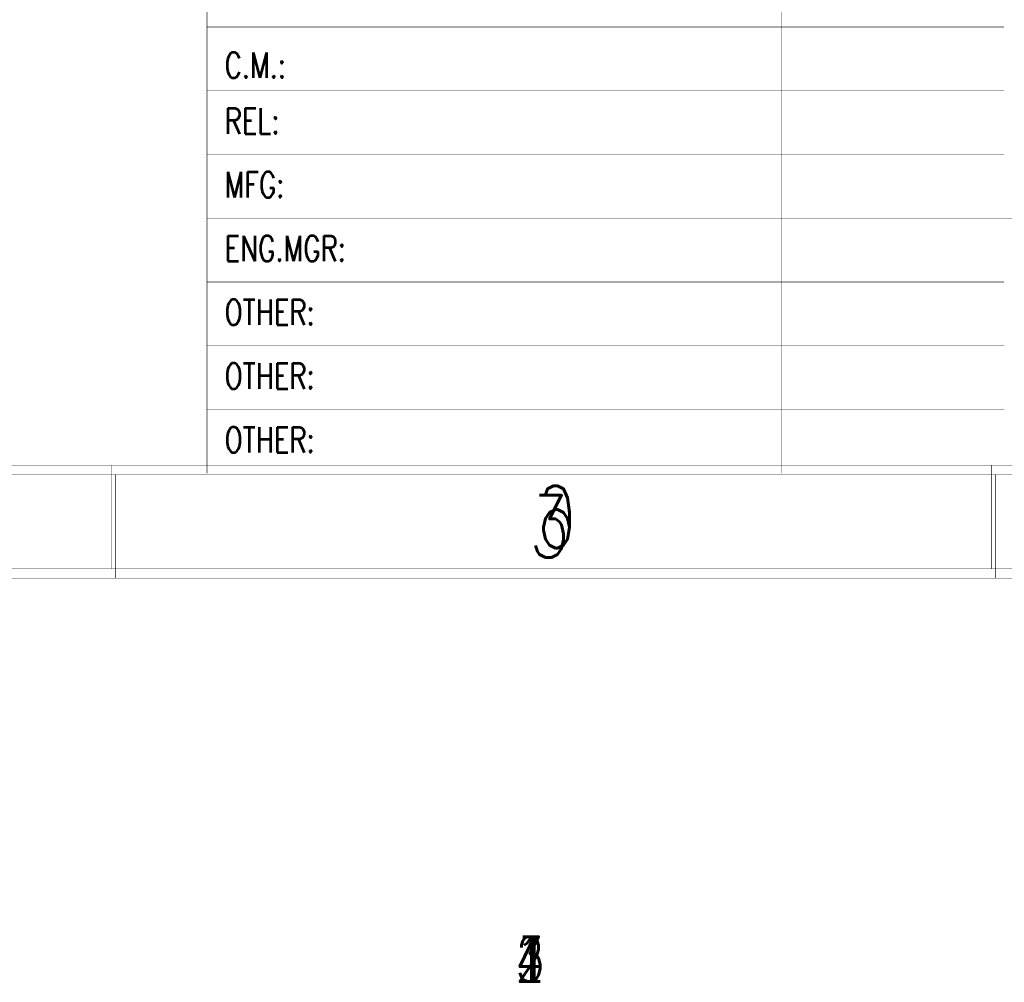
# Model space of a CAD drawing. Extents: x -4.8 to 11.7, y -3.6 to 8.1.
# Tile 21 of 53: x 5.3 to 7.6, y -3.6 to -1.3. Entities that reach past the tile are written whole.
import ezdxf
from ezdxf.enums import TextEntityAlignment as Align

# ---------------------------------------------------------------- set-up
doc = ezdxf.new("R2010")
doc.units = 0
for name, color, linetype in [('2D_LINE_129', 2, 'CONTINUOUS'), ('2D_LINE_130', 106, 'CONTINUOUS'), ('TEXT_01', 1, 'CONTINUOUS'), ('TEXT_02', 231, 'CONTINUOUS'), ('TEXT_03', 112, 'CONTINUOUS'), ('TEXT_04', 5, 'CONTINUOUS'), ('TEXT_129', 2, 'CONTINUOUS'), ('TEXT_130', 106, 'CONTINUOUS')]:
    doc.layers.add(name, color=color, linetype=linetype)
doc.styles.add('W0$00075', font='simplex', dxfattribs={"width": 0.75})
doc.styles.add('W0$001', font='simplex', dxfattribs={"width": 0.75})
doc.styles.add('W0$01', font='simplex', dxfattribs={"width": 0.75})

# ---------------------------------------------------------------- blocks, each defined once
blk = doc.blocks.new('SMOOTH_0$001')
at = {"const_width": 0.0005}
blk.add_lwpolyline([(-0.00025, 0, 1), (0.00025, 0, 1)], format="xyb", close=True, dxfattribs=at)
blk = doc.blocks.new('DRAWING_89')
at = {"layer": '2D_LINE_130', "const_width": 0.001}
for points in [[(15.9061, -0.4699), (-0.5924, -0.4699), (-0.5924, 10.2056), (15.9061, 10.2056)], [(15.6787, -0.2272), (-0.3346, -0.2272), (-0.3346, 9.963), (15.6787, 9.963)]]:
    blk.add_lwpolyline(points, close=True, dxfattribs=at)
for points in [[(9.7192, -0.4699), (9.7192, -0.2272)], [(11.7815, -0.4699), (11.7815, -0.2272)]]:
    blk.add_lwpolyline(points, dxfattribs=at)
at = {"layer": '2D_LINE_130'}
for p in [(9.7192, -0.2272), (11.7815, -0.2272), (9.7192, -0.4699), (11.7815, -0.4699)]:
    blk.add_blockref('SMOOTH_0$001', p, dxfattribs=at)
at = {"layer": 'TEXT_130', "style": 'W0$00075', "text_generation_flag": 2, "width": 0.75}
blk.add_text('6', height=0.1456, dxfattribs=at).set_placement((10.811, -0.4213))
blk = doc.blocks.new('DRAWING_91')
at = {"layer": '2D_LINE_129', "const_width": 0.001}
blk.add_lwpolyline([(0, 0), (3.8485, 0)], dxfattribs=at)
at = {"layer": '2D_LINE_129'}
blk.add_blockref('SMOOTH_0$001', (0, 0), dxfattribs=at)
blk = doc.blocks.new('DRAWING_94')
at = {"layer": '2D_LINE_129', "const_width": 0.001}
blk.add_lwpolyline([(0, 0), (16.4985, 0), (16.4985, 10.6755), (0, 10.6755)], close=True, dxfattribs=at)
blk = doc.blocks.new('DRAWING_117')
at = {"layer": '2D_LINE_129', "const_width": 0.001}
blk.add_lwpolyline([(0, 0), (16.0133, 0), (16.0133, 10.1903), (0, 10.1903)], close=True, dxfattribs=at)
blk = doc.blocks.new('DRAWING_142')
at = {"layer": '2D_LINE_129', "const_width": 0.001}
blk.add_lwpolyline([(0, 0), (0, 1.9429)], dxfattribs=at)
at = {"layer": '2D_LINE_129'}
for p in [(0, 1.9429), (0, 0)]:
    blk.add_blockref('SMOOTH_0$001', p, dxfattribs=at)
blk = doc.blocks.new('DRAWING_143')
at = {"layer": '2D_LINE_129', "const_width": 0.001}
blk.add_lwpolyline([(0, 0), (1.8682, 0)], dxfattribs=at)
at = {"layer": '2D_LINE_129'}
for p in [(0, 0), (1.8682, 0)]:
    blk.add_blockref('SMOOTH_0$001', p, dxfattribs=at)
blk = doc.blocks.new('DRAWING_144')
at = {"layer": '2D_LINE_129', "const_width": 0.001}
blk.add_lwpolyline([(0, 0), (1.8682, 0)], dxfattribs=at)
at = {"layer": '2D_LINE_129'}
for p in [(0, 0), (1.8682, 0)]:
    blk.add_blockref('SMOOTH_0$001', p, dxfattribs=at)
blk = doc.blocks.new('DRAWING_150')
at = {"layer": '2D_LINE_129', "const_width": 0.001}
blk.add_lwpolyline([(0, 0), (1.8682, 0)], dxfattribs=at)
at = {"layer": '2D_LINE_129'}
for p in [(0, 0), (1.8682, 0)]:
    blk.add_blockref('SMOOTH_0$001', p, dxfattribs=at)
blk = doc.blocks.new('DRAWING_151')
at = {"layer": '2D_LINE_129', "const_width": 0.001}
blk.add_lwpolyline([(0, 0), (1.8682, 0)], dxfattribs=at)
at = {"layer": '2D_LINE_129'}
for p in [(0, 0), (1.8682, 0)]:
    blk.add_blockref('SMOOTH_0$001', p, dxfattribs=at)
blk = doc.blocks.new('DRAWING_152')
at = {"layer": '2D_LINE_129', "const_width": 0.001}
blk.add_lwpolyline([(0, 0), (1.8682, 0)], dxfattribs=at)
at = {"layer": '2D_LINE_129'}
for p in [(0, 0), (1.8682, 0)]:
    blk.add_blockref('SMOOTH_0$001', p, dxfattribs=at)
blk = doc.blocks.new('DRAWING_153')
at = {"layer": '2D_LINE_129', "const_width": 0.001}
blk.add_lwpolyline([(0, 0), (1.8682, 0)], dxfattribs=at)
at = {"layer": '2D_LINE_129'}
for p in [(0, 0), (1.8682, 0)]:
    blk.add_blockref('SMOOTH_0$001', p, dxfattribs=at)
blk = doc.blocks.new('DRAWING_154')
at = {"layer": '2D_LINE_129', "const_width": 0.001}
blk.add_lwpolyline([(0, 0), (1.8682, 0)], dxfattribs=at)
at = {"layer": '2D_LINE_129'}
for p in [(0, 0), (1.8682, 0)]:
    blk.add_blockref('SMOOTH_0$001', p, dxfattribs=at)
blk = doc.blocks.new('DRAWING_155')
at = {"layer": '2D_LINE_129', "const_width": 0.001}
blk.add_lwpolyline([(0, 0), (0, 1.9429)], dxfattribs=at)
at = {"layer": '2D_LINE_129'}
for p in [(0, 1.9429), (0, 0)]:
    blk.add_blockref('SMOOTH_0$001', p, dxfattribs=at)
blk = doc.blocks.new('DRAWING_160')
at = {"layer": '2D_LINE_129', "const_width": 0.001}
blk.add_lwpolyline([(0, 0), (0, 0.2426)], dxfattribs=at)
at = {"layer": '2D_LINE_129'}
for p in [(0, 0.2426), (0, 0)]:
    blk.add_blockref('SMOOTH_0$001', p, dxfattribs=at)
blk = doc.blocks.new('DRAWING_161')
at = {"layer": '2D_LINE_129', "const_width": 0.001}
blk.add_lwpolyline([(0, 0), (0, 0.2426)], dxfattribs=at)
at = {"layer": '2D_LINE_129'}
for p in [(0, 0.2426), (0, 0)]:
    blk.add_blockref('SMOOTH_0$001', p, dxfattribs=at)

msp = doc.modelspace()

# ---------------------------------------------------------------- block references
for name, p in [('DRAWING_89', (-4.2394, -2.1304)), ('DRAWING_94', (-4.8225, -2.6223)), ('DRAWING_117', (-4.5951, -2.3796)), ('DRAWING_142', (5.7032, -2.3766)), ('DRAWING_155', (7.0511, -2.3766)), ('DRAWING_150', (5.7032, -1.3304)), ('DRAWING_151', (5.7032, -1.4799)), ('DRAWING_152', (5.7032, -1.6293)), ('DRAWING_153', (5.7032, -1.7788)), ('DRAWING_91', (7.5714, -1.7788)), ('DRAWING_154', (5.7032, -1.9282)), ('DRAWING_144', (5.7032, -2.0777)), ('DRAWING_143', (5.7032, -2.2271)), ('DRAWING_161', (5.4891, -2.6223)), ('DRAWING_160', (7.5514, -2.6223))]:
    msp.add_blockref(name, p)

# ---------------------------------------------------------------- texts
at = {"layer": 'TEXT_01', "style": 'W0$01', "width": 0.75}
msp.add_text('1', height=0.105, dxfattribs=at).set_placement((6.4604, -3.5154), align=Align.MIDDLE_CENTER)
at = {"layer": 'TEXT_02', "style": 'W0$01', "width": 0.75}
msp.add_text('2', height=0.105, dxfattribs=at).set_placement((6.4604, -3.5154), align=Align.MIDDLE_CENTER)
at = {"layer": 'TEXT_03', "style": 'W0$01', "width": 0.75}
msp.add_text('3', height=0.105, dxfattribs=at).set_placement((6.4604, -3.5154), align=Align.MIDDLE_CENTER)
at = {"layer": 'TEXT_04', "style": 'W0$01', "width": 0.75}
msp.add_text('4', height=0.105, dxfattribs=at).set_placement((6.4604, -3.5154), align=Align.MIDDLE_CENTER)
at = {"layer": 'TEXT_129', "style": 'W0$001', "width": 0.75}
for s, height, p in [('C.M.:', 0.05978, (5.7444, -1.4498)), ('REL:', 0.05978, (5.7444, -1.5806)), ('MFG:', 0.05978, (5.7444, -1.73)), ('ENG.MGR:', 0.05978, (5.7444, -1.8795)), ('OTHER:', 0.05978, (5.7444, -2.0289)), ('OTHER:', 0.05978, (5.7444, -2.1784)), ('OTHER:', 0.05978, (5.7444, -2.3279)), ('3', 0.1456, (6.4596, -2.5737))]:
    msp.add_text(s, height=height, dxfattribs=at).set_placement(p)

doc.saveas('drawing.dxf')
